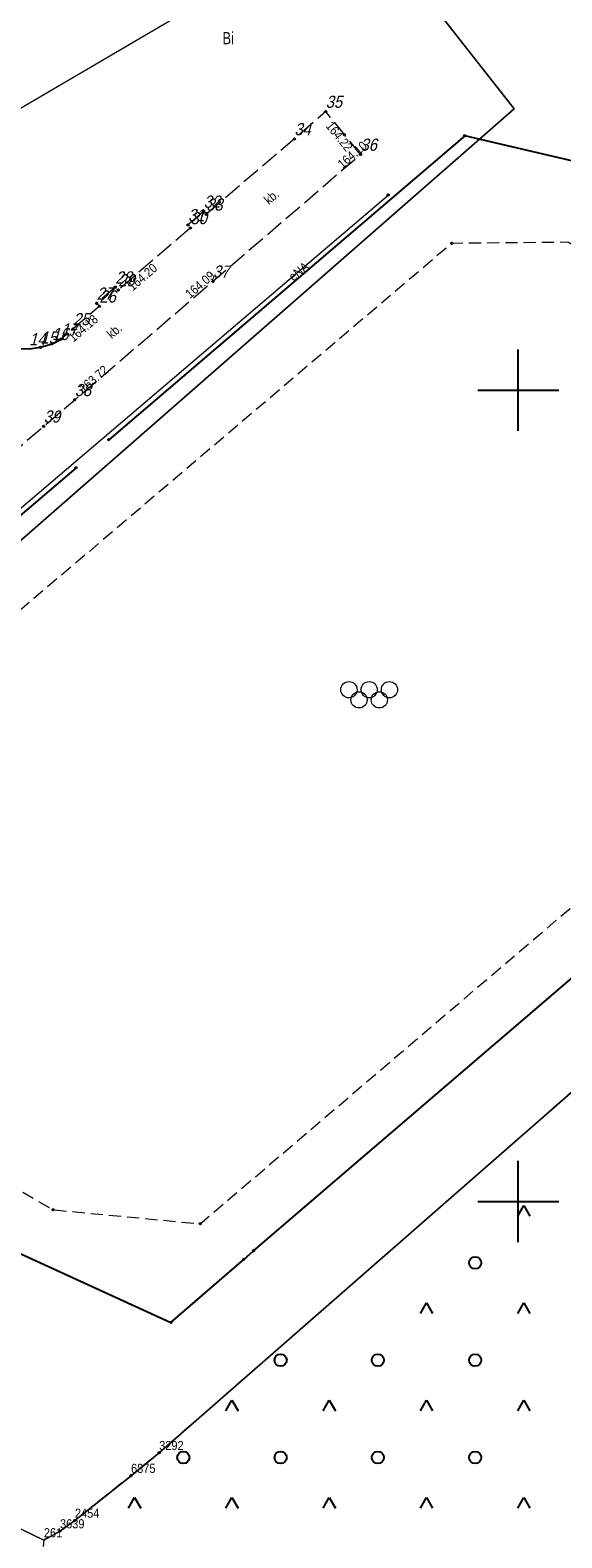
# Model space of a CAD drawing. Header units: metres. Extents: x 5548743 to 5556416, y 5707500 to 5714000.
# Tile 148 of 244: x 5554640 to 5554705, y 5709659 to 5709844. Entities that reach past the tile are written whole.
import ezdxf
from ezdxf.enums import TextEntityAlignment as Align

# ---------------------------------------------------------------- set-up
doc = ezdxf.new("R2010")
doc.units = ezdxf.units.M
for name, pattern in [('1.5_0.75', [2.25, 1.5, -0.75]), ('2.25_0.75', [3, 2.25, -0.75]), ('219-1000', [0])]:
    doc.linetypes.add(name, pattern=pattern)
doc.layers.get('0').update_dxf_attribs({"color": 2, "lineweight": 5})
doc.styles.get("Standard").update_dxf_attribs({"font": 'Working1250', "width": 0.75})
doc.linetypes.add('902-1000', pattern='A,5,0,[1,ksztalty.shx,S=1,R=0,X=0,Y=0],5', length=10)

# ---------------------------------------------------------------- blocks, each defined once
blk = doc.blocks.new('203')
at = {"linetype": 'Continuous', "lineweight": 0}
h = blk.add_hatch(color=0, dxfattribs=at)
edge = h.paths.add_edge_path()
edge.add_arc((0, 0), 0.09, 0, 360)
blk = doc.blocks.new('BS05')
at = {"color": 0, "linetype": 'Continuous', "lineweight": 13}
for centre in [(-2.5, -1), (0, -1), (2.5, -1), (-1.25, -2.25), (1.25, -2.25)]:
    blk.add_circle(centre, 1, dxfattribs=at)
blk = doc.blocks.new('OTZK3')
at = {"color": 0, "linetype": 'Continuous'}
for p, q in [((-0.75, -0.433), (0, 0.866)), ((0, 0.866), (0.75, -0.433))]:
    blk.add_line(p, q, dxfattribs=at)
blk = doc.blocks.new('OTZK1')
at = {"color": 0, "linetype": 'Continuous'}
blk.add_circle((0, 0), 0.75, dxfattribs=at)
blk = doc.blocks.new('PW01')
at = {"linetype": 'Continuous', "lineweight": 13}
h = blk.add_hatch(color=0, dxfattribs=at)
edge = h.paths.add_edge_path()
edge.add_arc((0, 0), 0.18, 0, 360)
blk = doc.blocks.new('PIKIETAW1891')
at = {"color": 0}
blk.add_circle((0, 0), 0.09, dxfattribs=at)
blk = doc.blocks.new('RAMKA1000K')
at = {"color": 0}
for p, q in [((300, 295), (300, 305)), ((295, 300), (305, 300)), ((300, 195), (300, 205)), ((295, 200), (305, 200))]:
    blk.add_line(p, q, dxfattribs=at)

msp = doc.modelspace()

# ---------------------------------------------------------------- linework, layer by layer
at = {"layer": '217-kontur klasyfikacyjny', "color": 3, "linetype": 'CONTINUOUS', "lineweight": 18, "flags": 128}
for points in [[(5554835.36, 5709826.01), (5554655.72, 5709669.02)], [(5554655.72, 5709669.02), (5554652.25, 5709666.2)], [(5554652.25, 5709666.2), (5554645.33, 5709660.68)], [(5554645.33, 5709660.68), (5554643.49, 5709659.37)], [(5554643.49, 5709659.37), (5554641.5, 5709658.27)]]:
    msp.add_lwpolyline(points, dxfattribs=at)
at = {"layer": '218-kontur użytku gruntowego', "color": 3, "linetype": 'CONTINUOUS', "lineweight": 18, "flags": 128}
for points in [[(5554699.48, 5709834.67), (5554660.06, 5709884.91)], [(5554660.06, 5709884.91), (5554699.48, 5709834.67)], [(5554599.35, 5709747.18), (5554699.48, 5709834.67)], [(5554699.48, 5709834.67), (5554599.35, 5709747.18)], [(5554835.36, 5709826.01), (5554655.72, 5709669.02)], [(5554655.72, 5709669.02), (5554835.36, 5709826.01)], [(5554615.11, 5709671.03), (5554641.5, 5709658.27)], [(5554641.5, 5709658.27), (5554615.11, 5709671.03)], [(5554655.72, 5709669.02), (5554652.25, 5709666.2)], [(5554652.25, 5709666.2), (5554655.72, 5709669.02)], [(5554652.25, 5709666.2), (5554645.33, 5709660.68)], [(5554645.33, 5709660.68), (5554652.25, 5709666.2)], [(5554645.33, 5709660.68), (5554643.49, 5709659.37)], [(5554643.49, 5709659.37), (5554645.33, 5709660.68)], [(5554643.49, 5709659.37), (5554641.5, 5709658.27)], [(5554641.5, 5709658.27), (5554643.49, 5709659.37)]]:
    msp.add_lwpolyline(points, dxfattribs=at)
at = {"layer": '219-działka ewidencyjna', "color": 7, "linetype": '219-1000', "lineweight": 18, "flags": 128}
for points in [[(5554835.36, 5709826.01), (5554655.72, 5709669.02)], [(5554615.11, 5709671.03), (5554641.5, 5709658.27)], [(5554655.72, 5709669.02), (5554652.25, 5709666.2)], [(5554652.25, 5709666.2), (5554645.33, 5709660.68)], [(5554645.33, 5709660.68), (5554643.49, 5709659.37)], [(5554643.49, 5709659.37), (5554641.5, 5709658.27)]]:
    msp.add_lwpolyline(points, dxfattribs=at)
at = {"layer": 'krawężnik', "color": 7, "linetype": 'CONTINUOUS', "lineweight": 25, "flags": 128}
msp.add_lwpolyline([(5554609.43, 5709826.39), (5554611.42, 5709823.64), (5554620.37, 5709817.14), (5554633.2, 5709807.78), (5554634.36, 5709806.93), (5554636.18, 5709805.62), (5554637.66, 5709805.14), (5554639.68, 5709805.09), (5554641.08, 5709805.29), (5554642.52, 5709805.73), (5554643.65, 5709806.3)], dxfattribs=at)
at = {"layer": 'obszar utwardzony', "color": 7, "linetype": '2.25_0.75', "lineweight": 18, "flags": 128}
msp.add_lwpolyline([(5554602.84, 5709823.7), (5554617.37, 5709813.1), (5554630.32, 5709803.66), (5554638.7, 5709797.55), (5554624.26, 5709785.19), (5554602.58, 5709766.65), (5554604.65, 5709764.08), (5554622.86, 5709779.66), (5554641.48, 5709795.55), (5554645.31, 5709798.82), (5554662.34, 5709813.42), (5554680.55, 5709829.06), (5554678.57, 5709831.5), (5554676.26, 5709834.35), (5554672.4, 5709830.98), (5554661.52, 5709821.68), (5554661.21, 5709822.04), (5554659.28, 5709820.38), (5554659.58, 5709820.01), (5554650.67, 5709812.35), (5554650.32, 5709812.7), (5554648.01, 5709810.71), (5554648.35, 5709810.35), (5554645.1, 5709807.55), (5554643.65, 5709806.3), (5554642.52, 5709805.73), (5554641.08, 5709805.29), (5554639.68, 5709805.09), (5554637.66, 5709805.14), (5554636.18, 5709805.62), (5554634.36, 5709806.93), (5554633.2, 5709807.78), (5554620.37, 5709817.14), (5554611.42, 5709823.64), (5554609.43, 5709826.39), (5554609.31, 5709826.26), (5554606.98, 5709828.41)], close=True, dxfattribs=at)
at = {"layer": 'ogrodzenie trwałe', "color": 7, "linetype": '902-1000', "lineweight": 25, "flags": 128}
msp.add_lwpolyline([(5554645.47, 5709790.44), (5554605.08, 5709756.04), (5554607.83, 5709727.52), (5554614.72, 5709704.47), (5554657.16, 5709685.09), (5554666.15, 5709692.86), (5554667.36, 5709693.93), (5554741.68, 5709757.57), (5554754.49, 5709768.76), (5554738.75, 5709806.36), (5554716.61, 5709825.94), (5554693.4, 5709831.36), (5554649.5, 5709793.9)], dxfattribs=at)
at = {"layer": 'plac sportowy', "color": 7, "linetype": '1.5_0.75', "lineweight": 18, "flags": 128}
msp.add_lwpolyline([(5554614.82, 5709752.71), (5554613.63, 5709730.82), (5554622.25, 5709710.7), (5554642.64, 5709698.98), (5554660.78, 5709697.25), (5554737.62, 5709762.73), (5554740.48, 5709781.28), (5554731.38, 5709805.2), (5554706.11, 5709818.23), (5554691.81, 5709818.1)], close=True, dxfattribs=at)
at = {"layer": 'przewód elektroenergetyczny podziemny', "color": 1, "linetype": 'CONTINUOUS', "lineweight": 18, "flags": 128}
msp.add_lwpolyline([(5554609.01, 5709760.29), (5554683.96, 5709824.06)], dxfattribs=at)
at = {"layer": 'przewód wodociągowy', "color": 5, "linetype": 'CONTINUOUS', "lineweight": 18, "flags": 128}
msp.add_lwpolyline([(5554597.44, 5709875.31), (5554598.8, 5709847.2), (5554620.54, 5709846.57), (5554634.3, 5709832.26), (5554657.48, 5709845.82)], dxfattribs=at)
at = {"layer": 'teren zalesiony', "color": 7, "linetype": '1.5_0.75', "lineweight": 18, "flags": 128}
msp.add_lwpolyline([(5554646.75, 5710030.96), (5554631.41, 5709999.4), (5554620.1, 5709973.26), (5554589.33, 5709934.72), (5554587.61, 5709933.44), (5554594.16, 5709899.87), (5554597.18, 5709880.66), (5554600.75, 5709853.66), (5554601.87, 5709841.6), (5554600.83, 5709833.67), (5554609.41, 5709831.74), (5554683.05, 5709909.04), (5554737.72, 5709964.73), (5554740.25, 5709965.53), (5554754.31, 5709951.55), (5554731.46, 5709929.71), (5554732.93, 5709928.29), (5554785.88, 5709876.97), (5554835.36, 5709826.01), (5554655.72, 5709669.02), (5554652.25, 5709666.2), (5554645.33, 5709660.68), (5554643.49, 5709659.37), (5554641.5, 5709658.27), (5554640.83, 5709653.15), (5554658.56, 5709655.45), (5554667.79, 5709656.98), (5554668.62, 5709656.71), (5554673.6, 5709657.35), (5554676.27, 5709657.16), (5554679.4, 5709656.46), (5554682.71, 5709655.25), (5554691.01, 5709651.36), (5554698.35, 5709647.53), (5554702.25, 5709646.33), (5554879.17, 5709626.54), (5555002.58, 5709615.56), (5555004.95, 5709615.36), (5555014.54, 5709672.97), (5555015.93, 5709687.57), (5555019.02, 5709718.19), (5555025.07, 5709756.22), (5555029.3, 5709783.51), (5555033.45, 5709819.83), (5554959.16, 5709842.11), (5554961.26, 5709844.93), (5554958.49, 5709850.61), (5554879.57, 5709892.41), (5554851.98, 5709938.98), (5554810.26, 5709976.36), (5554791.37, 5709993.77), (5554762.17, 5710013.83), (5554727.95, 5710042.33), (5554720.52, 5710048.63), (5554699.74, 5710063.47), (5554690.15, 5710068.69), (5554665.63, 5710032.12)], close=True, dxfattribs=at)

# ---------------------------------------------------------------- block references
at = {"layer": '203-punkt graniczny', "color": 7, "linetype": 'CONTINUOUS', "lineweight": 18}
for p in [(5554655.72, 5709669.02), (5554652.25, 5709666.2), (5554645.33, 5709660.68), (5554643.49, 5709659.37)]:
    msp.add_blockref('203', p, dxfattribs=at)
at = {"layer": 'pikieta sztuczna', "color": 7, "linetype": 'CONTINUOUS', "lineweight": 13}
for p in [(5554676.26, 5709834.35), (5554680.55, 5709829.06), (5554650.67, 5709812.35), (5554662.34, 5709813.42), (5554643.65, 5709806.3), (5554645.31, 5709798.82)]:
    msp.add_blockref('PW01', p, dxfattribs=at)
at = {"layer": 'plac sportowy', "color": 7, "linetype": 'CONTINUOUS', "lineweight": 18}
msp.add_blockref('BS05', (5554681.62, 5709764.08), dxfattribs=at)
at = {"layer": 'Punkt roboczy BDOT GESUT K1', "color": 6, "linetype": 'CONTINUOUS', "lineweight": 18}
for p in [(5554676.26, 5709834.35), (5554676.26, 5709834.35), (5554672.4, 5709830.98), (5554678.57, 5709831.5), (5554693.4, 5709831.36), (5554680.55, 5709829.06), (5554680.55, 5709829.06), (5554683.96, 5709824.06), (5554661.21, 5709822.04), (5554661.52, 5709821.68), (5554659.28, 5709820.38), (5554659.58, 5709820.01), (5554691.81, 5709818.1), (5554650.32, 5709812.7), (5554650.67, 5709812.35), (5554650.67, 5709812.35), (5554662.34, 5709813.42), (5554662.34, 5709813.42), (5554648.01, 5709810.71), (5554648.35, 5709810.35), (5554645.1, 5709807.55), (5554641.08, 5709805.29), (5554641.08, 5709805.29), (5554642.52, 5709805.73), (5554642.52, 5709805.73), (5554643.65, 5709806.3), (5554643.65, 5709806.3), (5554643.65, 5709806.3), (5554645.31, 5709798.82), (5554645.31, 5709798.82), (5554641.48, 5709795.55), (5554649.5, 5709793.9), (5554645.47, 5709790.44), (5554642.64, 5709698.98), (5554660.78, 5709697.25), (5554667.36, 5709693.93), (5554666.15, 5709692.86), (5554657.16, 5709685.09), (5554655.72, 5709669.02), (5554652.25, 5709666.2), (5554645.33, 5709660.68), (5554643.49, 5709659.37)]:
    msp.add_blockref('PIKIETAW1891', p, dxfattribs=at)
at = {"layer": 'teren zalesiony', "color": 7, "linetype": 'CONTINUOUS', "lineweight": 18}
for name, p in [('OTZK3', (5554700.696, 5709698.626)), ('OTZK1', (5554694.696, 5709692.446)), ('OTZK3', (5554688.696, 5709686.626)), ('OTZK3', (5554700.696, 5709686.626)), ('OTZK1', (5554670.696, 5709680.446)), ('OTZK1', (5554682.696, 5709680.446)), ('OTZK1', (5554694.696, 5709680.446)), ('OTZK3', (5554664.696, 5709674.626)), ('OTZK3', (5554676.696, 5709674.626)), ('OTZK3', (5554688.696, 5709674.626)), ('OTZK3', (5554700.696, 5709674.626)), ('OTZK1', (5554658.696, 5709668.446)), ('OTZK1', (5554670.696, 5709668.446)), ('OTZK1', (5554682.696, 5709668.446)), ('OTZK1', (5554694.696, 5709668.446)), ('OTZK3', (5554652.696, 5709662.626)), ('OTZK3', (5554664.696, 5709662.626)), ('OTZK3', (5554676.696, 5709662.626)), ('OTZK3', (5554688.696, 5709662.626)), ('OTZK3', (5554700.696, 5709662.626))]:
    msp.add_blockref(name, p, dxfattribs=at)
at = {"layer": 'Wstawianie ramki sekcyjnej z opisem', "color": 7, "linetype": 'CONTINUOUS', "lineweight": 13}
msp.add_blockref('RAMKA1000K', (5554400, 5709500), dxfattribs=at)
msp.add_blockref('RAMKA1000K', (5554400, 5709500), dxfattribs=at)
msp.add_blockref('RAMKA1000K', (5554400, 5709500), dxfattribs=at)
msp.add_blockref('RAMKA1000K', (5554400, 5709500), dxfattribs=at)

# ---------------------------------------------------------------- texts
at = {"layer": '203-punkt graniczny-Atr103', "color": 7, "width": 0.9}
for s, p in [('3292', (5554655.72, 5709669.02)), ('3292', (5554655.72, 5709669.02)), ('6875', (5554652.25, 5709666.2)), ('6875', (5554652.25, 5709666.2)), ('2454', (5554645.33, 5709660.68)), ('2454', (5554645.33, 5709660.68)), ('261', (5554641.5, 5709658.27)), ('261', (5554641.5, 5709658.27)), ('3639', (5554643.49, 5709659.37)), ('3639', (5554643.49, 5709659.37))]:
    msp.add_text(s, height=1.125, dxfattribs=at).set_placement(p, align=Align.BOTTOM_LEFT)
at = {"layer": '210-oznaczenie konturu użytku gruntowego', "color": 3, "linetype": 'CONTINUOUS', "lineweight": 18, "width": 0.79}
msp.add_text('Bi', height=1.5, dxfattribs=at).set_placement((5554663.53, 5709842.64))
at = {"layer": 'obszar utwardzony-Atr17', "color": 7, "width": 0.9}
for rotation, p in [(40.658, (5554668.88, 5709823.24)), (40.607, (5554649.5, 5709806.71))]:
    msp.add_text('kb.', height=1.125, rotation=rotation, dxfattribs=at).set_placement(p, align=Align.MIDDLE_LEFT)
at = {"layer": 'pikieta sztuczna-Atr2', "color": 7, "width": 0.9}
for s, rotation, p in [('164.22', 309.025, (5554676.63, 5709832.89)), ('164.10', 40.658, (5554677.96, 5709827.67)), ('164.20', 40.686, (5554652.09, 5709812.59)), ('164.09', 40.607, (5554659.18, 5709811.67)), ('164.18', 40.763, (5554644.78, 5709806.29)), ('163.72', 40.607, (5554646.06, 5709800.03))]:
    msp.add_text(s, height=1.125, rotation=rotation, dxfattribs=at).set_placement(p, align=Align.MIDDLE_LEFT)
at = {"layer": 'przewód elektroenergetyczny podziemny-Atr1', "color": 1, "width": 0.9}
msp.add_text('eNA', height=1.125, rotation=39.08, dxfattribs=at).set_placement((5554671.91, 5709813.81), align=Align.MIDDLE_LEFT)
at = {"layer": 'Punkt roboczy BDOT GESUT K1-Atr103', "color": 6, "oblique": 15, "width": 0.9}
for s, p in [('35', (5554676.26, 5709834.35)), ('35', (5554676.26, 5709834.35)), ('34', (5554672.4, 5709830.98)), ('36', (5554680.55, 5709829.06)), ('36', (5554680.55, 5709829.06)), ('32', (5554661.21, 5709822.04)), ('33', (5554661.52, 5709821.68)), ('31', (5554659.28, 5709820.38)), ('30', (5554659.58, 5709820.01)), ('28', (5554650.32, 5709812.7)), ('29', (5554650.67, 5709812.35)), ('29', (5554650.67, 5709812.35)), ('37', (5554662.34, 5709813.42)), ('37', (5554662.34, 5709813.42)), ('27', (5554648.01, 5709810.71)), ('26', (5554648.35, 5709810.35)), ('25', (5554645.1, 5709807.55)), ('14', (5554639.68, 5709805.09)), ('14', (5554639.68, 5709805.09)), ('15', (5554641.08, 5709805.29)), ('15', (5554641.08, 5709805.29)), ('16', (5554642.52, 5709805.73)), ('16', (5554642.52, 5709805.73)), ('17', (5554643.65, 5709806.3)), ('17', (5554643.65, 5709806.3)), ('17', (5554643.65, 5709806.3)), ('38', (5554645.31, 5709798.82)), ('38', (5554645.31, 5709798.82)), ('39', (5554641.48, 5709795.55))]:
    msp.add_text(s, height=1.5, dxfattribs=at).set_placement(p, align=Align.BOTTOM_LEFT)

doc.saveas('drawing.dxf')
